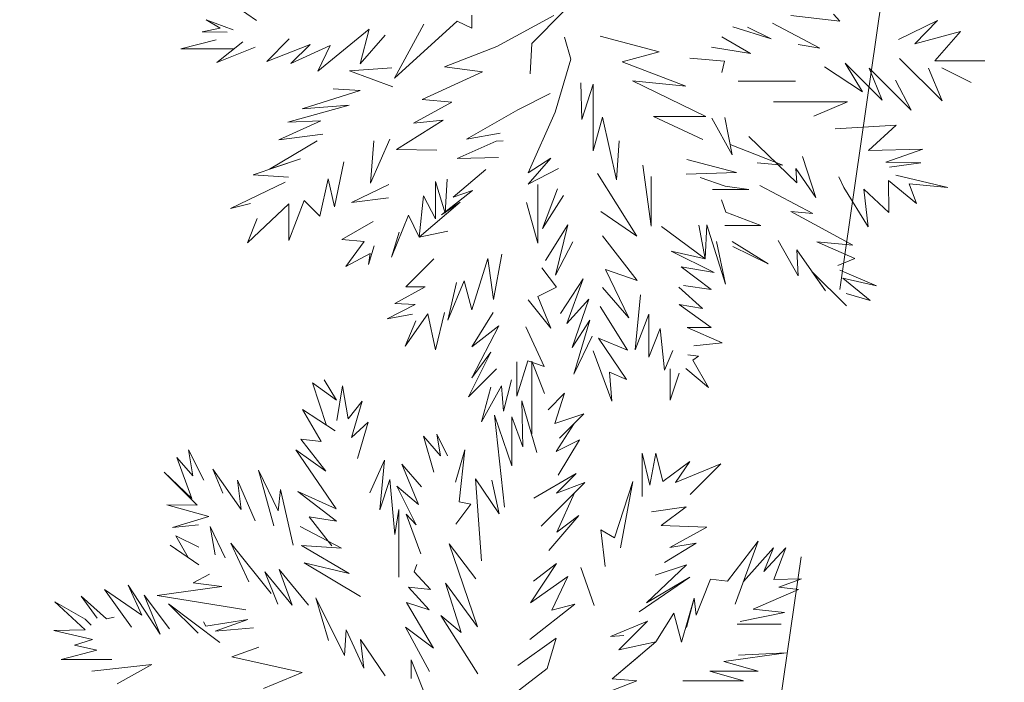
# Model space of a CAD drawing. Header units: millimetres. Extents: x 6487905018 to 6488192500, y 5882180700 to 5882375224.
# Tile 211 of 256: x 6488056913 to 6488058735, y 5882288656 to 5882289882. Entities that reach past the tile are written whole.
import ezdxf
from ezdxf.xclip import XClip

# ---------------------------------------------------------------- set-up
doc = ezdxf.new("R2010")
doc.units = ezdxf.units.MM
doc.header["$MEASUREMENT"] = 0
doc.header["$XCLIPFRAME"] = 2
doc.linetypes.add('L_0_09', pattern=[2500, 2000, -500])
doc.linetypes.add('Wipeout_Contour', pattern=[1000, 0, -1000])
doc.layers.add('drzewa_Nr_pióra__154', color=94, linetype='Continuous', lineweight=5)
doc.layers.add('Zamość 06.10._2_przewod_elektroenergetyczny___projektowany_lub_w_budowie__linia____ob__projektowany_Nr_pióra__1', color=7, linetype='Continuous', lineweight=0)
doc.layers.add('Mapa cyfrowa', color=7, linetype='Continuous')
doc.layers.add('Zamość 06.10._2_Mapa cyfrowa', color=7, linetype='Continuous')

# ---------------------------------------------------------------- blocks, each defined once
blk = doc.blocks.new('Rysunek_1_2')
at = {"color": 254, "linetype": 'Wipeout_Contour', "lineweight": 0, "ltscale": 70061284114.24681}
blk.add_wipeout([(6487915525.867126, 5882181505.900702), (6488146644.289524, 5882181505.900702), (6488146644.289524, 5882373115.540435), (6488107628.768834, 5882373115.540435), (6488107628.768834, 5882320263.490532), (6488101226.436201, 5882320263.490532), (6488101226.436201, 5882373115.540435), (6487915525.867126, 5882373115.540435)], dxfattribs=at).dxf.layer = 'Zamość 06.10._2_Mapa cyfrowa'
at = {"layer": 'Zamość 06.10._2_przewod_elektroenergetyczny___projektowany_lub_w_budowie__linia____ob__projektowany_Nr_pióra__1', "linetype": 'L_0_09', "flags": 128}
blk.add_lwpolyline([(6488054460, 5882297950), (6488056220, 5882299210), (6488059670, 5882297960), (6488052560, 5882248750), (6488032030.000001, 5882244930), (6488029080, 5882261360), (6488026000, 5882260550)], dxfattribs=at)

msp = doc.modelspace()

# ---------------------------------------------------------------- block references
at = {"layer": 'Mapa cyfrowa', "color": 22, "linetype": 'Continuous', "lineweight": 5}
ref = msp.add_blockref('Rysunek_1_2', (0, 0), dxfattribs=at)
XClip(ref).set_block_clipping_path([(6487915525.8671264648, 5882181505.9007024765), (6488146644.2895231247, 5882181505.9007024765), (6488146644.2895231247, 5882373115.5404348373), (6488107628.7688331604, 5882373115.5404348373), (6488107628.7688331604, 5882320263.4905319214), (6488101226.4362001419, 5882320263.4905319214), (6488101226.4362001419, 5882373115.5404348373), (6487915525.8671264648, 5882373115.5404348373)])

# ---------------------------------------------------------------- next in the draw order: linework, layer by layer
at = {"layer": 'drzewa_Nr_pióra__154', "linetype": 'Continuous'}
for p, q in [((6488057351.071731, 5882289880.895505), (6488057297.806473, 5882289917.910345)), ((6488057749.443718, 5882289866.752618), (6488057750.030313, 5882289890.905762)), ((6488057796.020295, 5882289832.526982), (6488057901.214806, 5882289889.987194)), ((6488057860.778567, 5882289838.318666), (6488057920.309696, 5882289897.849796)), ((6488058431.151322, 5882289879.822116), (6488058340.352668, 5882289890.002424)), ((6488058419.424905, 5882289892.806355), (6488058431.151322, 5882289879.822116)), ((6488057250.831933, 5882289859.777184), (6488057283.676872, 5882289866.559397)), ((6488057283.676872, 5882289866.559397), (6488057258.08323, 5882289881.798306)), ((6488057258.08323, 5882289881.798306), (6488057307.737284, 5882289863.742287)), ((6488057464.824653, 5882289787.004204), (6488057559.618755, 5882289864.645087)), ((6488057559.618755, 5882289864.645087), (6488057543.226861, 5882289800.604761)), ((6488057606.506626, 5882289773.902756), (6488057722.473752, 5882289879.811707)), ((6488057661.108029, 5882289873.745321), (6488057606.506626, 5882289773.902756)), ((6488057722.473752, 5882289879.811707), (6488057749.443718, 5882289866.752618)), ((6488058233.093836, 5882289869.397431), (6488058303.806803, 5882289847.03106)), ((6488058303.806803, 5882289847.03106), (6488058260.177865, 5882289868.314071)), ((6488058306.345078, 5882289876.080944), (6488058393.643118, 5882289829.574574)), ((6488058611.845258, 5882289880.604539), (6488058539.575762, 5882289845.75387)), ((6488058570.000889, 5882289837.683134), (6488058611.845258, 5882289880.604539)), ((6488057296.999901, 5882289859.214656), (6488057250.831933, 5882289859.777184)), ((6488057411.559396, 5882289846.589067), (6488057370.183007, 5882289805.21268)), ((6488057543.226861, 5882289800.604761), (6488057589.411187, 5882289853.811476)), ((6488057932.724751, 5882289809.258064), (6488057921.260313, 5882289850.249038)), ((6488057987.093191, 5882289851.96532), (6488058096.766155, 5882289823.070286)), ((6488058265.493561, 5882289819.709353), (6488058212.680791, 5882289850.601646)), ((6488058654.042339, 5882289860.358097), (6488058570.000889, 5882289837.683134)), ((6488058606.866727, 5882289806.443112), (6488058654.042339, 5882289860.358097)), ((6488057211.273561, 5882289828.509111), (6488057276.58616, 5882289844.907553)), ((6488057309.813613, 5882289828.509111), (6488057211.273561, 5882289828.509111)), ((6488057325.793303, 5882289841.172262), (6488057277.944852, 5882289803.254622)), ((6488057277.944852, 5882289803.254622), (6488057348.550616, 5882289831.609015)), ((6488057370.183007, 5882289805.21268), (6488057450.456315, 5882289836.667953)), ((6488057450.456315, 5882289836.667953), (6488057414.75259, 5882289800.964228)), ((6488057414.75259, 5882289800.964228), (6488057487.230656, 5882289834.633171)), ((6488057487.230656, 5882289834.633171), (6488057464.824653, 5882289787.004204)), ((6488057796.020295, 5882289832.526982), (6488057699.297811, 5882289795.08602)), ((6488057857.778937, 5882289782.382941), (6488057860.778567, 5882289838.318666)), ((6488058193.518508, 5882289831.154147), (6488058265.493561, 5882289819.709353)), ((6488058393.643118, 5882289829.574574), (6488058353.609321, 5882289836.663423)), ((6488058096.766155, 5882289823.070286), (6488058028.21666, 5882289804.479542)), ((6488058217.490547, 5882289805.277), (6488058153.082269, 5882289810.936028)), ((6488058541.363139, 5882289810.606514), (6488058620.00256, 5882289731.967093)), ((6488057523.391743, 5882289787.516604), (6488057601.88886, 5882289793.037303)), ((6488057699.297811, 5882289795.08602), (6488057769.499614, 5882289785.72578)), ((6488057904.099872, 5882289711.40547), (6488057932.724751, 5882289809.258064)), ((6488058028.21666, 5882289804.479542), (6488058146.098541, 5882289759.358485)), ((6488058212.681097, 5882289784.771288), (6488058217.490547, 5882289805.277)), ((6488058402.439075, 5882289795.210823), (6488058472.527953, 5882289748.983595)), ((6488058472.527953, 5882289748.983595), (6488058440.628857, 5882289801.950196)), ((6488058440.628857, 5882289801.950196), (6488058509.145817, 5882289733.433236)), ((6488058509.145817, 5882289733.433236), (6488058484.915822, 5882289792.81922)), ((6488058484.915822, 5882289792.81922), (6488058562.667134, 5882289715.067907)), ((6488058620.00256, 5882289731.967093), (6488058595.219571, 5882289792.285413)), ((6488058698.971494, 5882289806.443112), (6488058606.866727, 5882289806.443112)), ((6488058619.75975, 5882289793.45033), (6488058674.260459, 5882289766.006873)), ((6488058674.260459, 5882289766.006873), (6488058619.75975, 5882289793.45033)), ((6488057603.701018, 5882289758.326468), (6488057523.391743, 5882289787.516604)), ((6488057769.499614, 5882289785.72578), (6488057658.092457, 5882289734.665503)), ((6488057951.462688, 5882289765.166532), (6488057953.334737, 5882289697.7728)), ((6488057953.334737, 5882289697.7728), (6488057974.054288, 5882289762.768292)), ((6488057974.054288, 5882289762.768292), (6488057974.054288, 5882289639.739309)), ((6488058146.098541, 5882289759.358485), (6488058046.937141, 5882289768.910627)), ((6488058046.937141, 5882289768.910627), (6488058182.892153, 5882289703.172453)), ((6488058242.940578, 5882289768.253331), (6488058348.52409, 5882289768.253331)), ((6488058562.667134, 5882289715.067907), (6488058534.205059, 5882289770.557603)), ((6488057435.651037, 5882289717.084016), (6488057542.822595, 5882289751.527144)), ((6488057542.822595, 5882289751.527144), (6488057493.372519, 5882289754.524978)), ((6488057835.021297, 5882289715.523976), (6488057894.643775, 5882289745.967622)), ((6488057408.961839, 5882289692.856536), (6488057522.631195, 5882289724.25773)), ((6488057522.631195, 5882289724.25773), (6488057435.651037, 5882289717.084016)), ((6488057712.630165, 5882289729.656229), (6488057641.576327, 5882289690.563334)), ((6488057658.092457, 5882289734.665503), (6488057712.630165, 5882289729.656229)), ((6488058445.121772, 5882289730.06355), (6488058308.087851, 5882289730.06355)), ((6488058382.76761, 5882289703.84574), (6488058445.121772, 5882289730.06355)), ((6488057739.858852, 5882289660.922573), (6488057835.021297, 5882289715.523976)), ((6488057854.17859, 5882289599.082584), (6488057904.099872, 5882289711.40547)), ((6488057974.054288, 5882289639.739309), (6488057991.882538, 5882289701.622082)), ((6488057991.882538, 5882289701.622082), (6488058017.502455, 5882289585.727658)), ((6488058182.892153, 5882289703.172453), (6488058086.250152, 5882289703.172453)), ((6488058086.250152, 5882289703.172453), (6488058177.077567, 5882289660.865312)), ((6488058218.036273, 5882289701.322532), (6488058231.457541, 5882289632.424297)), ((6488057392.736073, 5882289659.791102), (6488057470.384478, 5882289695.159781)), ((6488057470.384478, 5882289695.159781), (6488057408.961839, 5882289692.856536)), ((6488057696.37879, 5882289696.176908), (6488057610.299771, 5882289641.957438)), ((6488057641.576327, 5882289690.563334), (6488057696.37879, 5882289696.176908)), ((6488058231.457541, 5882289632.424297), (6488058194.020185, 5882289700.292976)), ((6488058534.980081, 5882289687.380853), (6488058422.154997, 5882289680.212958)), ((6488058483.890898, 5882289640.063376), (6488058534.980081, 5882289687.380853)), ((6488057474.109113, 5882289670.391958), (6488057392.736073, 5882289659.791102)), ((6488057802.188407, 5882289672.349812), (6488057739.858852, 5882289660.922573)), ((6488058351.062662, 5882289580.207554), (6488058262.388001, 5882289666.061635)), ((6488057375.097214, 5882289605.555202), (6488057463.731758, 5882289657.802493)), ((6488057562.213228, 5882289579.691564), (6488057597.895205, 5882289660.922573)), ((6488057568.254443, 5882289657.802493), (6488057562.213228, 5882289579.691564)), ((6488057722.725216, 5882289625.332952), (6488057794.895405, 5882289657.502667)), ((6488057794.895405, 5882289657.502667), (6488057808.048009, 5882289658.291734)), ((6488058017.502455, 5882289585.727658), (6488058022.179283, 5882289658.333623)), ((6488058325.419931, 5882289613.284653), (6488058227.724445, 5882289651.588184)), ((6488057610.299771, 5882289641.957438), (6488057685.257449, 5882289640.642053)), ((6488058362.002836, 5882289628.972953), (6488058386.75942, 5882289553.056386)), ((6488058584.40215, 5882289642.451698), (6488058483.890898, 5882289640.063376)), ((6488058515.923056, 5882289618.476183), (6488058584.40215, 5882289642.451698)), ((6488057345.168713, 5882289595.40089), (6488057432.530956, 5882289625.041652)), ((6488057432.530956, 5882289625.041652), (6488057375.097214, 5882289605.555202)), ((6488057495.606223, 5882289535.828197), (6488057512.999583, 5882289619.309247)), ((6488057799.330044, 5882289626.971092), (6488057722.725216, 5882289625.332952)), ((6488057895.915011, 5882289625.883321), (6488057854.17859, 5882289599.082584)), ((6488057854.271188, 5882289577.959365), (6488057895.915011, 5882289625.883321)), ((6488058066.000655, 5882289613.230392), (6488058081.944441, 5882289500.176044)), ((6488058239.723525, 5882289599.762483), (6488058147.631562, 5882289623.30397)), ((6488058278.104891, 5882289617.572341), (6488058325.419931, 5882289613.284653)), ((6488058580.531672, 5882289617.148335), (6488058515.923056, 5882289618.476183)), ((6488058522.9083, 5882289609.40177), (6488058580.531672, 5882289617.148335)), ((6488057410.690395, 5882289590.72077), (6488057345.168713, 5882289595.40089)), ((6488057715.330084, 5882289554.046738), (6488057775.444239, 5882289604.761847)), ((6488057910.340033, 5882289606.882785), (6488057854.271188, 5882289577.959365)), ((6488058055.389955, 5882289481.804091), (6488057982.101876, 5882289597.522545)), ((6488058081.944441, 5882289500.176044), (6488058081.944441, 5882289591.9064)), ((6488058146.155691, 5882289596.682203), (6488058239.723525, 5882289599.762483)), ((6488058386.75942, 5882289553.056386), (6488058349.210614, 5882289607.098655)), ((6488058349.210614, 5882289607.098655), (6488058351.062662, 5882289580.207554)), ((6488058438.018112, 5882289571.99504), (6488058428.793255, 5882289591.44671)), ((6488058631.034836, 5882289571.547819), (6488058534.550376, 5882289594.277748)), ((6488057303.04763, 5882289532.999287), (6488057404.450235, 5882289581.360529)), ((6488057468.411879, 5882289518.958926), (6488057483.980902, 5882289587.941699)), ((6488057483.980902, 5882289587.941699), (6488057495.606223, 5882289535.828197)), ((6488057595.8303, 5882289577.567162), (6488057527.145364, 5882289543.651384)), ((6488057682.415617, 5882289513.671576), (6488057682.415617, 5882289582.920569)), ((6488057682.415617, 5882289582.920569), (6488057700.136592, 5882289524.357774)), ((6488057700.136592, 5882289524.357774), (6488057704.248454, 5882289587.16313)), ((6488057871.867522, 5882289468.637386), (6488057871.645304, 5882289577.495668)), ((6488058218.720619, 5882289573.891203), (6488058172.55199, 5882289590.53447)), ((6488058262.17896, 5882289568.240534), (6488058218.720619, 5882289573.891203)), ((6488058380.756754, 5882289523.552138), (6488058282.79822, 5882289575.506035)), ((6488058520.775554, 5882289584.637683), (6488058521.501334, 5882289525.635898)), ((6488058520.775554, 5882289584.637683), (6488058572.626935, 5882289542.343869)), ((6488058572.626935, 5882289542.343869), (6488058559.148189, 5882289578.287192)), ((6488058559.148189, 5882289578.287192), (6488058631.034836, 5882289571.547819)), ((6488057652.496608, 5882289479.957924), (6488057660.296808, 5882289556.399888)), ((6488057660.296808, 5882289556.399888), (6488057682.415617, 5882289513.671576)), ((6488057693.741413, 5882289521.043433), (6488057750.887433, 5882289565.945177)), ((6488057750.887433, 5882289565.945177), (6488057715.330084, 5882289554.046738)), ((6488057880.699271, 5882289496.119939), (6488057908.442818, 5882289569.138817)), ((6488057919.700273, 5882289556.961502), (6488057880.699271, 5882289496.119939)), ((6488058195.097236, 5882289568.240534), (6488058262.17896, 5882289568.240534)), ((6488058483.311553, 5882289498.678405), (6488058438.018112, 5882289571.99504)), ((6488058521.501334, 5882289525.635898), (6488058475.164242, 5882289568.79592)), ((6488058475.164242, 5882289568.79592), (6488058483.311553, 5882289498.678405)), ((6488057340.312128, 5882289542.100677), (6488057303.04763, 5882289532.999287)), ((6488057334.248431, 5882289469.037643), (6488057411.204972, 5882289541.380829)), ((6488057411.204972, 5882289473.717764), (6488057439.630841, 5882289547.948121)), ((6488057411.204972, 5882289541.380829), (6488057411.204972, 5882289473.717764)), ((6488057439.630841, 5882289547.948121), (6488057468.411879, 5882289518.958926)), ((6488057527.145364, 5882289543.651384), (6488057595.199673, 5882289552.477947)), ((6488057652.496608, 5882289479.957924), (6488057728.201599, 5882289544.377524)), ((6488057728.201599, 5882289544.377524), (6488057693.741413, 5882289521.043433)), ((6488057850.621698, 5882289543.919567), (6488057871.867522, 5882289468.637386)), ((6488058219.666005, 5882289526.259197), (6488058212.0311, 5882289548.940581)), ((6488057601.015285, 5882289442.516962), (6488057632.216086, 5882289520.518966)), ((6488057632.216086, 5882289520.518966), (6488057652.496608, 5882289479.957924)), ((6488057988.342036, 5882289527.320741), (6488058055.389955, 5882289481.804091)), ((6488058284.68725, 5882289501.227239), (6488058219.666005, 5882289526.259197)), ((6488058455.153707, 5882289465.118014), (6488058340.167027, 5882289527.23038)), ((6488058340.167027, 5882289527.23038), (6488058380.756754, 5882289523.552138)), ((6488057352.509461, 5882289514.431791), (6488057334.248431, 5882289469.037643)), ((6488057566.994315, 5882289508.955676), (6488057508.97292, 5882289475.277803)), ((6488057927.500473, 5882289502.3601), (6488057886.159041, 5882289436.367069)), ((6488057904.40851, 5882289409.24448), (6488057927.500473, 5882289502.3601)), ((6488058169.597116, 5882289501.854779), (6488058181.724605, 5882289439.430162)), ((6488058181.724605, 5882289439.430162), (6488058184.892538, 5882289502.479371)), ((6488058184.892538, 5882289502.479371), (6488058219.165566, 5882289392.628961)), ((6488058217.883747, 5882289501.227239), (6488058284.68725, 5882289501.227239)), ((6488057615.436212, 5882289489.13992), (6488057601.015285, 5882289442.516962)), ((6488057705.537971, 5882289490.878204), (6488057652.496608, 5882289479.957924)), ((6488058055.523394, 5882289399.476273), (6488057991.462116, 5882289482.079578)), ((6488058181.724605, 5882289439.430162), (6488058100.664922, 5882289499.24002)), ((6488057508.97292, 5882289475.277803), (6488057550.646389, 5882289471.683711)), ((6488057550.646389, 5882289471.683711), (6488057516.773121, 5882289425.356522)), ((6488057558.245589, 5882289429.340096), (6488057569.047381, 5882289463.707006)), ((6488057936.860714, 5882289471.159298), (6488057904.40851, 5882289409.24448)), ((6488058219.165566, 5882289392.628961), (6488058202.693712, 5882289471.740367)), ((6488058298.376129, 5882289430.504719), (6488058231.649039, 5882289471.943125)), ((6488058316.619033, 5882289473.364337), (6488058353.795434, 5882289408.251864)), ((6488058458.656472, 5882289440.390354), (6488058388.216263, 5882289471.183886)), ((6488058388.216263, 5882289471.183886), (6488058455.153707, 5882289465.118014)), ((6488057516.773121, 5882289425.356522), (6488057561.2967, 5882289449.480537)), ((6488057561.2967, 5882289449.480537), (6488057558.245589, 5882289429.340096)), ((6488057789.780135, 5882289364.514958), (6488057805.171777, 5882289448.131178)), ((6488058118.677421, 5882289454.129151), (6488058181.724605, 5882289439.430162)), ((6488058198.400678, 5882289414.153329), (6488058118.677421, 5882289454.129151)), ((6488058232.775143, 5882289462.416471), (6488058298.376129, 5882289430.504719)), ((6488058353.795434, 5882289408.251864), (6488058351.417344, 5882289456.339168)), ((6488058351.417344, 5882289456.339168), (6488058404.425891, 5882289380.689389)), ((6488057627.535967, 5882289387.91556), (6488057679.303661, 5882289439.860302)), ((6488057749.909464, 5882289345.241511), (6488057779.498979, 5882289440.49624)), ((6488057779.498979, 5882289440.49624), (6488057789.780135, 5882289364.514958)), ((6488058427.328581, 5882289427.434427), (6488058458.656472, 5882289440.390354)), ((6488057906.29945, 5882289387.315114), (6488057879.139231, 5882289422.798056)), ((6488058040.169941, 5882289330.471928), (6488057997.121826, 5882289420.008375)), ((6488057997.121826, 5882289420.008375), (6488058055.523394, 5882289399.476273)), ((6488058192.472197, 5882289382.941846), (6488058137.138214, 5882289425.159263)), ((6488058137.138214, 5882289425.159263), (6488058198.400678, 5882289414.153329)), ((6488058404.425891, 5882289380.689389), (6488058379.354341, 5882289416.469604)), ((6488058379.354341, 5882289416.469604), (6488058443.020303, 5882289352.803642)), ((6488058498.493831, 5882289389.584744), (6488058430.826817, 5882289418.502038)), ((6488057705.051522, 5882289326.445719), (6488057735.444798, 5882289398.78933)), ((6488057721.138371, 5882289395.715759), (6488057705.051522, 5882289326.445719)), ((6488057735.444798, 5882289398.78933), (6488057749.909464, 5882289345.241511)), ((6488057955.581195, 5882289402.517534), (6488057913.932323, 5882289338.434567)), ((6488057925.618586, 5882289320.030642), (6488057955.581195, 5882289402.517534)), ((6488058487.261542, 5882289362.627252), (6488058436.65721, 5882289403.614723)), ((6488058436.65721, 5882289403.614723), (6488058498.493831, 5882289389.584744)), ((6488057607.255445, 5882289356.714758), (6488057663.495033, 5882289387.752632)), ((6488057663.495033, 5882289387.752632), (6488057627.535967, 5882289387.91556)), ((6488057871.857266, 5882289370.082077), (6488057906.29945, 5882289387.315114)), ((6488057991.500903, 5882289386.712604), (6488058040.169941, 5882289330.471928)), ((6488058061.66392, 5882289372.876773), (6488058052.303679, 5882289271.474168)), ((6488058176.546789, 5882289347.461272), (6488058132.738754, 5882289387.176985)), ((6488058141.364232, 5882289390.217913), (6488058192.472197, 5882289382.941846)), ((6488058442.750256, 5882289375.780539), (6488058487.261542, 5882289362.627252)), ((6488057593.215085, 5882289328.634036), (6488057644.805651, 5882289355.432494)), ((6488057644.805651, 5882289355.432494), (6488057607.255445, 5882289356.714758)), ((6488057854.17859, 5882289363.516533), (6488057895.748293, 5882289311.183178)), ((6488057895.748293, 5882289311.183178), (6488057871.857266, 5882289370.082077)), ((6488057966.501475, 5882289365.076572), (6488057925.618586, 5882289320.030642)), ((6488057935.281853, 5882289275.845671), (6488057966.501475, 5882289365.076572)), ((6488058192.710906, 5882289312.289171), (6488058133.520203, 5882289354.898077)), ((6488058133.520203, 5882289354.898077), (6488058176.546789, 5882289347.461272)), ((6488057639.632956, 5882289337.312068), (6488057593.215085, 5882289328.634036)), ((6488057626.373601, 5882289277.886124), (6488057668.267998, 5882289337.597366)), ((6488057668.267998, 5882289337.597366), (6488057682.275037, 5882289271.385957)), ((6488057682.275037, 5882289271.385957), (6488057699.13905, 5882289340.097951)), ((6488057789.071938, 5882289340.638535), (6488057749.561414, 5882289276.915404)), ((6488058037.969999, 5882289270.522486), (6488057987.46152, 5882289351.537733)), ((6488058052.303679, 5882289271.474168), (6488058077.363542, 5882289336.971349)), ((6488058077.363542, 5882289336.971349), (6488058077.363542, 5882289257.433807)), ((6488057646.113582, 5882289324.80739), (6488057626.373601, 5882289277.886124)), ((6488057968.061515, 5882289326.075571), (6488057935.281853, 5882289275.845671)), ((6488057938.420753, 5882289226.233006), (6488057968.061515, 5882289326.075571)), ((6488057799.817954, 5882289315.683176), (6488057749.472827, 5882289219.268848)), ((6488057749.561414, 5882289276.915404), (6488057799.817954, 5882289315.683176)), ((6488057883.819351, 5882289240.273366), (6488057849.498469, 5882289313.59525)), ((6488058077.363542, 5882289257.433807), (6488058098.286153, 5882289310.51237)), ((6488058098.286153, 5882289310.51237), (6488058106.143172, 5882289233.643977)), ((6488058148.44304, 5882289312.439374), (6488058192.710906, 5882289312.289171)), ((6488058213.193701, 5882289284.001231), (6488058148.44304, 5882289312.439374)), ((6488057972.741635, 5882289296.434809), (6488057938.420753, 5882289226.233006)), ((6488058035.723541, 5882289216.6075), (6488057984.452152, 5882289292.931145)), ((6488057984.452152, 5882289292.931145), (6488058037.969999, 5882289270.522486)), ((6488058160.643769, 5882289278.828519), (6488058213.193701, 5882289284.001231)), ((6488057784.981806, 5882289267.205181), (6488057743.415744, 5882289184.111923)), ((6488057749.472827, 5882289219.268848), (6488057784.981806, 5882289267.205181)), ((6488057974.313356, 5882289269.444841), (6488058008.766049, 5882289176.171261)), ((6488058106.143172, 5882289233.643977), (6488058121.737216, 5882289269.993045)), ((6488057833.081833, 5882289185.671964), (6488057853.330085, 5882289250.898276)), ((6488057833.081833, 5882289249.282128), (6488057833.081833, 5882289185.671964)), ((6488057853.330085, 5882289250.898276), (6488057883.819351, 5882289240.273366)), ((6488057860.721662, 5882289116.033683), (6488057860.721662, 5882289250.586046)), ((6488057860.721662, 5882289250.586046), (6488057884.251818, 5882289190.341926)), ((6488058169.369365, 5882289259.434114), (6488058149.636935, 5882289262.243353)), ((6488058158.981714, 5882289251.883484), (6488058169.369365, 5882289259.434114)), ((6488058188.027166, 5882289201.272365), (6488058158.981714, 5882289251.883484)), ((6488057743.415744, 5882289184.111923), (6488057795.677087, 5882289236.373266)), ((6488058008.766049, 5882289176.171261), (6488058004.273133, 5882289230.086246)), ((6488058004.273133, 5882289230.086246), (6488058035.723541, 5882289216.6075)), ((6488058117.095232, 5882289178.230515), (6488058117.095232, 5882289235.951997)), ((6488058133.649856, 5882289228.307227), (6488058117.095232, 5882289178.230515)), ((6488058145.554252, 5882289236.98997), (6488058188.027166, 5882289201.272365)), ((6488057480.982312, 5882289131.488516), (6488057454.73764, 5882289210.149807)), ((6488057454.73764, 5882289210.149807), (6488057499.520918, 5882289178.339754)), ((6488057499.520918, 5882289178.339754), (6488057476.736003, 5882289215.825717)), ((6488057476.736003, 5882289215.825717), (6488057499.520918, 5882289178.339754)), ((6488057808.378277, 5882289158.023045), (6488057823.421185, 5882289215.771236)), ((6488057500.147319, 5882289140.483675), (6488057510.266825, 5882289204.729004)), ((6488057510.266825, 5882289204.729004), (6488057521.017841, 5882289143.780582)), ((6488057767.817235, 5882289137.742523), (6488057804.820798, 5882289204.402317)), ((6488057784.991922, 5882289201.867046), (6488057767.817235, 5882289137.742523)), ((6488057804.820798, 5882289204.402317), (6488057808.378277, 5882289158.023045)), ((6488057890.775, 5882289160.453691), (6488057921.325785, 5882289191.004476)), ((6488057921.325785, 5882289191.004476), (6488057903.071679, 5882289134.901072)), ((6488057521.017841, 5882289143.780582), (6488057546.948522, 5882289176.364597)), ((6488057546.948522, 5882289176.364597), (6488057527.318501, 5882289108.822467)), ((6488057844.369171, 5882289091.669481), (6488057842.098944, 5882289176.989219)), ((6488057842.098944, 5882289176.989219), (6488057869.974465, 5882289081.151653)), ((6488057470.844564, 5882289101.542721), (6488057436.185676, 5882289160.764196)), ((6488057436.185676, 5882289160.764196), (6488057496.714469, 5882289121.207172)), ((6488057527.318501, 5882289108.822467), (6488057557.868802, 5882289137.363595)), ((6488057557.868802, 5882289137.363595), (6488057538.021381, 5882289070.211881)), ((6488057810.172929, 5882288979.749048), (6488057791.972461, 5882289150.053423)), ((6488057791.972461, 5882289150.053423), (6488057823.880487, 5882289056.744491)), ((6488057823.880487, 5882289056.744491), (6488057823.880487, 5882289147.136866)), ((6488057823.880487, 5882289147.136866), (6488057844.369171, 5882289091.669481)), ((6488057903.071679, 5882289134.901072), (6488057957.076703, 5882289152.65349)), ((6488057957.076703, 5882289152.65349), (6488057912.214806, 5882289107.791593)), ((6488057906.051432, 5882289083.076257), (6488057939.082982, 5882289134.659769)), ((6488057939.082982, 5882289134.659769), (6488057912.214806, 5882289107.791593)), ((6488057479.27337, 5882289046.48626), (6488057433.065596, 5882289106.162793)), ((6488057433.065596, 5882289106.162793), (6488057470.844564, 5882289101.542721)), ((6488057679.561749, 5882289045.002917), (6488057660.043726, 5882289111.761371)), ((6488057660.043726, 5882289111.761371), (6488057691.798595, 5882289074.831245)), ((6488057691.798595, 5882289074.831245), (6488057685.181242, 5882289115.443793)), ((6488057685.181242, 5882289115.443793), (6488057704.512569, 5882289074.961992)), ((6488057948.958338, 5882289104.566295), (6488057906.051432, 5882289083.076257)), ((6488057909.449889, 5882289039.411326), (6488057948.958338, 5882289104.566295)), ((6488057233.227543, 5882289037.89909), (6488057225.580265, 5882289085.882273)), ((6488057225.580265, 5882289085.882273), (6488057253.660987, 5882289029.72083)), ((6488057498.587279, 5882288976.679467), (6488057423.705356, 5882289085.882273)), ((6488057423.705356, 5882289085.882273), (6488057479.27337, 5882289046.48626)), ((6488057719.511853, 5882289026.127863), (6488057736.484474, 5882289086.232014)), ((6488057736.484474, 5882289086.232014), (6488057726.232078, 5882288989.895887)), ((6488057231.508831, 5882288996.180761), (6488057203.739704, 5882289071.841911)), ((6488057203.739704, 5882289071.841911), (6488057233.227543, 5882289037.89909)), ((6488057560.988882, 5882289006.320229), (6488057588.089729, 5882289066.92537)), ((6488057588.089729, 5882289066.92537), (6488057579.709363, 5882288975.119427)), ((6488058065.244802, 5882288999.519359), (6488058065.244802, 5882289079.85526)), ((6488058065.244802, 5882289079.85526), (6488058079.262621, 5882289020.867949)), ((6488058079.262621, 5882289020.867949), (6488058090.485174, 5882289079.85526)), ((6488058090.485174, 5882289079.85526), (6488058103.50947, 5882289027.588144)), ((6488058153.407351, 5882289064.543832), (6488058103.50947, 5882289027.588144)), ((6488058126.846786, 5882289025.734283), (6488058153.407351, 5882289064.543832)), ((6488057241.37431, 5882288983.623834), (6488057180.008008, 5882289044.990136)), ((6488057180.008008, 5882289044.990136), (6488057231.508831, 5882288996.180761)), ((6488057288.94061, 5882289006.065739), (6488057270.245941, 5882289050.236823)), ((6488057270.245941, 5882289050.236823), (6488057322.653982, 5882288975.944344)), ((6488057383.144313, 5882288945.478665), (6488057355.063592, 5882289048.441311)), ((6488057355.063592, 5882289048.441311), (6488057391.189379, 5882288973.299976)), ((6488057651.030299, 5882288985.222331), (6488057620.270406, 5882289059.361591)), ((6488057620.270406, 5882289059.361591), (6488057656.383433, 5882289017.952943)), ((6488058210.512826, 5882289060.478364), (6488058126.846786, 5882289025.734283)), ((6488058153.618693, 5882289003.584231), (6488058210.512826, 5882289060.478364)), ((6488057322.653982, 5882288975.944344), (6488057315.869637, 5882289030.292413)), ((6488057315.869637, 5882289030.292413), (6488057348.823431, 5882288954.838905)), ((6488057579.709363, 5882288975.119427), (6488057598.144642, 5882289031.294814)), ((6488057598.144642, 5882289031.294814), (6488057607.491601, 5882288929.576002)), ((6488057767.86471, 5882288880.682953), (6488057756.835011, 5882289032.29697)), ((6488057756.835011, 5882289032.29697), (6488057800.13746, 5882288967.767369)), ((6488057800.13746, 5882288967.767369), (6488057787.027063, 5882289030.191855)), ((6488057787.027063, 5882289030.191855), (6488057800.13746, 5882288967.767369)), ((6488057942.779599, 5882289042.153915), (6488057864.774331, 5882288996.649482)), ((6488057906.375401, 5882289005.749716), (6488057942.779599, 5882289042.153915)), ((6488058048.043401, 5882289027.490105), (6488058013.758887, 5882288923.325158)), ((6488058025.18694, 5882288904.558336), (6488058048.043401, 5882289027.490105)), ((6488057391.189379, 5882288973.299976), (6488057395.624634, 5882289012.560389)), ((6488057395.624634, 5882289012.560389), (6488057419.025235, 5882288909.597743)), ((6488057499.340265, 5882288954.253143), (6488057427.927971, 5882289009.186145)), ((6488057427.927971, 5882289009.186145), (6488057498.587279, 5882288976.679467)), ((6488057646.44385, 5882288947.510618), (6488057610.69642, 5882289018.841092)), ((6488057610.69642, 5882289018.841092), (6488057651.030299, 5882288985.222331)), ((6488057877.774666, 5882288944.648147), (6488057959.026752, 5882289025.900233)), ((6488057959.026752, 5882289025.900233), (6488057906.375401, 5882289005.749716)), ((6488057726.232078, 5882288989.895887), (6488057747.743494, 5882288985.698902)), ((6488057939.726947, 5882289006.600428), (6488057894.481437, 5882288961.354917)), ((6488057907.338021, 5882288933.480515), (6488057939.726947, 5882289006.600428)), ((6488057262.878099, 5882288962.475001), (6488057185.019223, 5882288984.479668)), ((6488057185.019223, 5882288984.479668), (6488057241.37431, 5882288983.623834)), ((6488057607.491601, 5882288929.576002), (6488057614.900109, 5882288975.533554)), ((6488057614.900109, 5882288975.533554), (6488057614.900109, 5882288850.31622)), ((6488057747.743494, 5882288985.698902), (6488057720.11297, 5882288948.598745)), ((6488058146.162305, 5882288980.458152), (6488058082.446204, 5882288971.548613)), ((6488058100.01393, 5882288946.331488), (6488058146.162305, 5882288980.458152)), ((6488057195.939504, 5882288942.358585), (6488057262.878099, 5882288962.475001)), ((6488057490.661349, 5882288908.274349), (6488057448.535845, 5882288962.357499)), ((6488057448.535845, 5882288962.357499), (6488057499.340265, 5882288954.253143)), ((6488057655.386286, 5882288893.714067), (6488057628.070605, 5882288967.319226)), ((6488057628.070605, 5882288967.319226), (6488057646.44385, 5882288947.510618)), ((6488057892.552145, 5882288900.084839), (6488057947.755404, 5882288964.564919)), ((6488057947.755404, 5882288964.564919), (6488057907.338021, 5882288933.480515)), ((6488057243.555088, 5882288947.214578), (6488057195.939504, 5882288942.358585)), ((6488057274.476289, 5882288892.017499), (6488057265.668216, 5882288944.407776)), ((6488057265.668216, 5882288944.407776), (6488057293.345627, 5882288886.286692)), ((6488057508.654116, 5882288904.23559), (6488057431.730799, 5882288944.053685)), ((6488058013.758887, 5882288923.325158), (6488057988.815205, 5882288938.253165)), ((6488057988.815205, 5882288938.253165), (6488057996.772149, 5882288870.174824)), ((6488058184.836398, 5882288942.821339), (6488058100.01393, 5882288946.331488)), ((6488058116.140532, 5882288905.126856), (6488058184.836398, 5882288942.821339)), ((6488057224.517467, 5882288887.01462), (6488057202.179664, 5882288926.758184)), ((6488057202.179664, 5882288926.758184), (6488057244.175904, 5882288905.877745)), ((6488058279.730548, 5882288917.127537), (6488058222.821744, 5882288842.823097)), ((6488058237.047852, 5882288800.311736), (6488058279.730548, 5882288917.127537)), ((6488057244.243759, 5882288873.619944), (6488057191.259383, 5882288909.597743)), ((6488057191.259383, 5882288909.597743), (6488057224.517467, 5882288887.01462)), ((6488057337.264676, 5882288841.76414), (6488057303.657391, 5882288913.638652)), ((6488057303.657391, 5882288913.638652), (6488057378.599358, 5882288820.07554)), ((6488057522.483471, 5882288857.469331), (6488057434.365735, 5882288909.224021)), ((6488057434.365735, 5882288909.224021), (6488057508.654116, 5882288904.23559)), ((6488057760.251646, 5882288758.483363), (6488057707.993986, 5882288912.097152)), ((6488057707.993986, 5882288912.097152), (6488057757.131566, 5882288847.405648)), ((6488058106.210378, 5882288877.674066), (6488058164.878439, 5882288913.57548)), ((6488058164.878439, 5882288913.57548), (6488058116.140532, 5882288905.126856)), ((6488058308.391572, 5882288904.631557), (6488058252.521641, 5882288842.661055)), ((6488058330.85615, 5882288904.631557), (6488058290.046187, 5882288860.897959)), ((6488058290.046187, 5882288860.897959), (6488058308.391572, 5882288904.631557)), ((6488058308.561709, 5882288846.056762), (6488058330.85615, 5882288904.631557)), ((6488057447.241121, 5882288798.624989), (6488057392.899725, 5882288864.406679)), ((6488057392.899725, 5882288864.406679), (6488057417.465195, 5882288798.834898)), ((6488057543.828442, 5882288814.435299), (6488057439.305756, 5882288876.836902)), ((6488057439.305756, 5882288876.836902), (6488057522.483471, 5882288857.469331)), ((6488057647.946198, 5882288873.908082), (6488057642.793002, 5882288860.189946)), ((6488057858.274164, 5882288802.944506), (6488057906.375401, 5882288875.746376)), ((6488057906.375401, 5882288875.746376), (6488057863.986928, 5882288843.2321)), ((6488057976.458756, 5882288798.065278), (6488057951.393864, 5882288868.177315)), ((6488058072.780133, 5882288803.280654), (6488058146.96498, 5882288873.074137)), ((6488058146.96498, 5882288873.074137), (6488058088.781642, 5882288854.226721)), ((6488057234.165648, 5882288840.096054), (6488057264.196419, 5882288855.826458)), ((6488057417.465195, 5882288798.834898), (6488057366.490596, 5882288860.127598)), ((6488057366.490596, 5882288860.127598), (6488057390.944513, 5882288800.394938)), ((6488057642.793002, 5882288860.189946), (6488057673.30358, 5882288827.898731)), ((6488057927.65384, 5882288851.957035), (6488057858.274164, 5882288802.944506)), ((6488057897.597678, 5882288789.20171), (6488057927.65384, 5882288851.957035)), ((6488058059.162472, 5882288786.555963), (6488058153.404822, 5882288850.235682)), ((6488058153.404822, 5882288850.235682), (6488058072.780133, 5882288803.280654)), ((6488058191.367174, 5882288846.850374), (6488058175.858061, 5882288807.685436)), ((6488058222.821744, 5882288842.823097), (6488058191.367174, 5882288846.850374)), ((6488058359.942215, 5882288847.203907), (6488058308.561709, 5882288846.056762)), ((6488058317.920329, 5882288831.762144), (6488058359.942215, 5882288847.203907)), ((6488057119.809547, 5882288757.753842), (6488057069.888266, 5882288827.955646)), ((6488057069.888266, 5882288827.955646), (6488057139.1762, 5882288779.914488)), ((6488057139.1762, 5882288779.914488), (6488057113.569387, 5882288835.755846)), ((6488057113.569387, 5882288835.755846), (6488057172.85091, 5882288745.273521)), ((6488057167.546774, 5882288816.619354), (6488057287.077006, 5882288832.94587)), ((6488057287.077006, 5882288832.94587), (6488057234.165648, 5882288840.096054)), ((6488057673.30358, 5882288827.898731), (6488057632.280379, 5882288832.204678)), ((6488057632.280379, 5882288832.204678), (6488057670.859093, 5882288790.228174)), ((6488057729.72766, 5882288748.003129), (6488057700.738131, 5882288839.482488)), ((6488057700.738131, 5882288839.482488), (6488057760.251646, 5882288758.483363)), ((6488058270.393385, 5882288791.400371), (6488058354.247677, 5882288827.923198)), ((6488058354.247677, 5882288827.923198), (6488058317.920329, 5882288831.762144)), ((6488057056.577139, 5882288774.665492), (6488057026.936378, 5882288815.226535)), ((6488057026.936378, 5882288815.226535), (6488057073.638682, 5882288773.10461)), ((6488057172.85091, 5882288745.273521), (6488057143.210149, 5882288817.035365)), ((6488057143.210149, 5882288817.035365), (6488057190.011352, 5882288754.633762)), ((6488057331.408146, 5882288790.044768), (6488057167.546774, 5882288816.619354)), ((6488057514.18768, 5882288705.232493), (6488057461.224272, 5882288811.933907)), ((6488057461.224272, 5882288811.933907), (6488057484.546918, 5882288733.313214)), ((6488058138.034153, 5882288730.080415), (6488058161.516219, 5882288811.633783)), ((6488058161.516219, 5882288811.633783), (6488058147.189543, 5882288757.629039)), ((6488058164.871186, 5882288779.940442), (6488058161.516219, 5882288811.633783)), ((6488058175.858061, 5882288807.685436), (6488058164.871186, 5882288779.940442)), ((6488057033.981852, 5882288753.297249), (6488056977.845901, 5882288804.555045)), ((6488056977.845901, 5882288804.555045), (6488057033.830729, 5882288772.915837)), ((6488057243.052714, 5882288746.833562), (6488057188.451311, 5882288801.434964)), ((6488057188.451311, 5882288801.434964), (6488057283.613756, 5882288729.67312)), ((6488057670.859093, 5882288790.228174), (6488057628.572283, 5882288803.364406)), ((6488057628.572283, 5882288803.364406), (6488057678.493565, 5882288719.122241)), ((6488057857.377591, 5882288734.982418), (6488057940.176269, 5882288800.344439)), ((6488057940.176269, 5882288800.344439), (6488057897.597678, 5882288789.20171)), ((6488058328.427159, 5882288784.943971), (6488058270.393385, 5882288791.400371)), ((6488057033.830729, 5882288772.915837), (6488057044.94093, 5882288761.910509)), ((6488057073.638682, 5882288773.10461), (6488057087.491112, 5882288776.578019)), ((6488057335.284747, 5882288772.163604), (6488057257.484803, 5882288760.043327)), ((6488057274.966355, 5882288750.802251), (6488057335.284747, 5882288772.163604)), ((6488057760.58277, 5882288671.705349), (6488057692.243889, 5882288779.314414)), ((6488057692.243889, 5882288779.314414), (6488057729.72766, 5882288748.003129)), ((6488058090.229382, 5882288730.546986), (6488058123.624512, 5882288784.061539)), ((6488058123.624512, 5882288784.061539), (6488058138.034153, 5882288730.080415)), ((6488058246.574604, 5882288768.225878), (6488058328.427159, 5882288784.943971)), ((6488056976.28586, 5882288751.513682), (6488057033.981852, 5882288753.297249)), ((6488057257.484803, 5882288760.043327), (6488057253.119171, 5882288767.524167)), ((6488057253.119171, 5882288767.524167), (6488057257.484803, 5882288760.043327)), ((6488057345.78696, 5882288756.854529), (6488057274.966355, 5882288750.802251)), ((6488057516.843289, 5882288753.035812), (6488057514.18768, 5882288705.232493)), ((6488057550.068602, 5882288681.831892), (6488057516.843289, 5882288753.035812)), ((6488057678.493565, 5882288719.122241), (6488057627.012242, 5882288758.123243)), ((6488057627.012242, 5882288758.123243), (6488057671.102682, 5882288675.703842)), ((6488058074.997121, 5882288769.167103), (6488058006.6732, 5882288740.851216)), ((6488058021.752062, 5882288715.922044), (6488058074.997121, 5882288769.167103)), ((6488058240.634721, 5882288763.66678), (6488058322.413244, 5882288763.66678)), ((6488057047.912566, 5882288735.047781), (6488056976.28586, 5882288751.513682)), ((6488057014.431929, 5882288724.914941), (6488057047.912566, 5882288735.047781)), ((6488057589.069604, 5882288667.791532), (6488057543.484611, 5882288735.133866)), ((6488057543.484611, 5882288735.133866), (6488057550.068602, 5882288681.831892)), ((6488057906.111112, 5882288737.798136), (6488057834.679141, 5882288687.048459)), ((6488057889.086563, 5882288681.560055), (6488057906.111112, 5882288737.798136)), ((6488058006.6732, 5882288740.851216), (6488058030.778163, 5882288742.407202)), ((6488057055.813718, 5882288715.383125), (6488057014.431929, 5882288724.914941)), ((6488057305.667484, 5882288702.812528), (6488057355.644323, 5882288720.921121)), ((6488058009.631699, 5882288662.278525), (6488058090.229382, 5882288730.546986)), ((6488058090.229382, 5882288730.546986), (6488058021.752062, 5882288715.922044)), ((6488056989.720894, 5882288698.107713), (6488057055.813718, 5882288715.383125)), ((6488057435.403522, 5882288673.892348), (6488057305.667484, 5882288702.812528)), ((6488058009.631699, 5882288662.278525), (6488058060.793143, 5882288705.463437)), ((6488058060.793143, 5882288705.463437), (6488058009.631699, 5882288662.278525)), ((6488058216.362947, 5882288694.369308), (6488058331.399076, 5882288710.453427)), ((6488058331.399076, 5882288710.453427), (6488058243.177585, 5882288705.971198)), ((6488057083.296127, 5882288698.107713), (6488056989.720894, 5882288698.107713)), ((6488057157.648601, 5882288688.588409), (6488057046.487664, 5882288676.631759)), ((6488057093.288866, 5882288653.231157), (6488057157.648601, 5882288688.588409)), ((6488057637.697099, 5882288697.639418), (6488057637.430846, 5882288663.111411)), ((6488057685.67469, 5882288577.272117), (6488057637.697099, 5882288697.639418)), ((6488057814.073029, 5882288623.539896), (6488057889.086563, 5882288681.560055)), ((6488058279.730548, 5882288676.252779), (6488058216.362947, 5882288694.369308)), ((6488057364.111824, 5882288644.39093), (6488057435.403522, 5882288673.892348)), ((6488058055.084776, 5882288658.7849), (6488058009.631699, 5882288662.278525)), ((6488058252.773055, 5882288658.538025), (6488058189.973127, 5882288676.252779)), ((6488058189.973127, 5882288676.252779), (6488058279.730548, 5882288676.252779)), ((6488057956.976455, 5882288620.353916), (6488058055.084776, 5882288658.7849)), ((6488058140.367789, 5882288658.538025), (6488058252.773055, 5882288658.538025))]:
    msp.add_line(p, q, dxfattribs=at)

doc.saveas('drawing.dxf')
